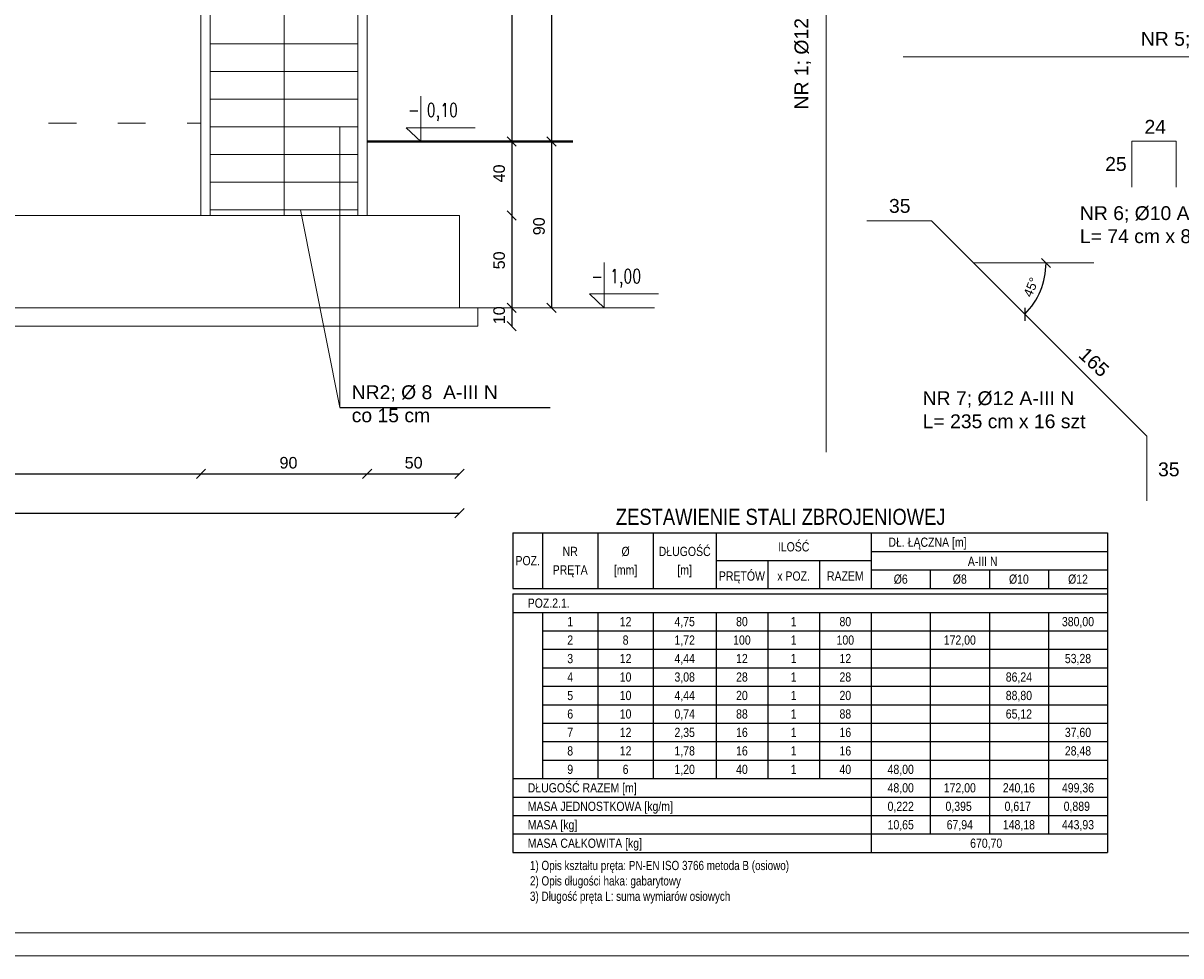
# Model space of a CAD drawing. Header units: millimetres. Extents: x 6528 to 149658, y 3342 to 12852.
# Tile 27 of 122: x 26874 to 29382, y 4387 to 6407. Entities that reach past the tile are written whole.
import ezdxf
from ezdxf.enums import TextEntityAlignment as Align

# ---------------------------------------------------------------- set-up
doc = ezdxf.new("R2010")
doc.units = ezdxf.units.MM
doc.linetypes.add('ACAD_ISO03W100', pattern=[30, 12, -18])
for name, color, linetype, lineweight in [('&_opisy_100', 51, 'Continuous', 20), ('BZ_tab', 7, 'Continuous', 25), ('BZ_txg', 3, 'Continuous', 35), ('BZ_txs', 2, 'Continuous', 18)]:
    doc.layers.add(name, color=color, linetype=linetype, lineweight=lineweight)
doc.styles.add('BIKTG', font='bikromsw.shx', dxfattribs={"width": 0.8})
doc.styles.add('BIKTS', font='bikromsw.shx', dxfattribs={"width": 0.8})
doc.styles.add('Romans', font='romans.shx', dxfattribs={"width": 0.75})
doc.styles.get("Standard").update_dxf_attribs({"font": 'arial.ttf'})
doc.dimstyles.new('ISO-25', dxfattribs={"dimtxt": 2.5, "dimasz": 2.5, "dimexe": 1.25, "dimexo": 0.625, "dimtad": 1, "dimtxsty": 'Standard', "dimcen": 2.5, "dimadec": 0, "dimazin": 0, "dimtfac": 1, "dimtmove": 0, "dimatfit": 3, "dimfxl": 1, "dimarcsym": 0})

# ---------------------------------------------------------------- blocks, each defined once
blk = doc.blocks.new('_Oblique')
at = {"color": 0, "linetype": 'ByBlock', "lineweight": -2}
blk.add_line((-0.5, -0.5), (0.5, 0.5), dxfattribs=at)
blk = doc.blocks.new('*D678')
at = {"color": 0, "lineweight": -2, "transparency": 16777216}
blk.add_line((27932, 7470.7), (27932, 6150.7), dxfattribs=at)
at = {"layer": 'Defpoints', "color": 0, "transparency": 16777216}
for p in [(27402.7, 7470.7), (27762.7, 6150.7), (27932, 6150.7)]:
    blk.add_point(p, dxfattribs=at)
at = {"color": 0, "lineweight": -2, "transparency": 16777216, "xscale": 20, "yscale": 20, "zscale": 20}
for p, rotation in [((27932, 7470.7), 90), ((27932, 6150.7), 270)]:
    blk.add_blockref('_Oblique', p, dxfattribs=dict(at, rotation=rotation))
at = {"color": 0, "lineweight": 20, "transparency": 16777216, "insert": (27904.9, 6868.1), "char_height": 25, "attachment_point": 5, "rotation": 90}
blk.add_mtext('330', dxfattribs=at)
blk = doc.blocks.new('*D679')
at = {"color": 0, "lineweight": -2, "transparency": 16777216}
blk.add_line((27932, 6150.7), (27932, 5990.7), dxfattribs=at)
at = {"layer": 'Defpoints', "color": 0, "transparency": 16777216}
for p in [(27402.7, 6150.7), (27819, 5990.7), (27932, 5990.7)]:
    blk.add_point(p, dxfattribs=at)
at = {"color": 0, "lineweight": -2, "transparency": 16777216, "xscale": 20, "yscale": 20, "zscale": 20}
for p, rotation in [((27932, 6150.7), 90), ((27932, 5990.7), 270)]:
    blk.add_blockref('_Oblique', p, dxfattribs=dict(at, rotation=rotation))
at = {"color": 0, "lineweight": 20, "transparency": 16777216, "insert": (27904.9, 6081.7), "char_height": 25, "attachment_point": 5, "rotation": 90}
blk.add_mtext('40', dxfattribs=at)
blk = doc.blocks.new('*D680')
at = {"color": 0, "lineweight": -2, "transparency": 16777216}
blk.add_line((27932, 5990.7), (27932, 5790.7), dxfattribs=at)
at = {"layer": 'Defpoints', "color": 0, "transparency": 16777216}
for p in [(27402.7, 5990.7), (27819, 5790.7), (27932, 5790.7)]:
    blk.add_point(p, dxfattribs=at)
at = {"color": 0, "lineweight": -2, "transparency": 16777216, "xscale": 20, "yscale": 20, "zscale": 20}
for p, rotation in [((27932, 5990.7), 90), ((27932, 5790.7), 270)]:
    blk.add_blockref('_Oblique', p, dxfattribs=dict(at, rotation=rotation))
at = {"color": 0, "lineweight": 20, "transparency": 16777216, "insert": (27904.9, 5893.4), "char_height": 25, "attachment_point": 5, "rotation": 90}
blk.add_mtext('50', dxfattribs=at)
blk = doc.blocks.new('*D681')
at = {"color": 0, "lineweight": -2, "transparency": 16777216}
blk.add_line((27932, 5790.7), (27932, 5750.7), dxfattribs=at)
at = {"layer": 'Defpoints', "color": 0, "transparency": 16777216}
for p in [(27402.7, 5790.7), (27819, 5750.7), (27932, 5750.7)]:
    blk.add_point(p, dxfattribs=at)
at = {"color": 0, "lineweight": -2, "transparency": 16777216, "xscale": 20, "yscale": 20, "zscale": 20}
for p, rotation in [((27932, 5790.7), 90), ((27932, 5750.7), 270)]:
    blk.add_blockref('_Oblique', p, dxfattribs=dict(at, rotation=rotation))
at = {"color": 0, "lineweight": 20, "transparency": 16777216, "insert": (27904.9, 5774.5), "char_height": 25, "attachment_point": 5, "rotation": 90}
blk.add_mtext('10', dxfattribs=at)
blk = doc.blocks.new('*D682')
at = {"color": 0, "lineweight": -2, "transparency": 16777216}
blk.add_line((28018.3, 6150.7), (28018.3, 5790.7), dxfattribs=at)
at = {"layer": 'Defpoints', "color": 0, "transparency": 16777216}
for p in [(27619, 6150.7), (27859, 5790.7), (28018.3, 5790.7)]:
    blk.add_point(p, dxfattribs=at)
at = {"color": 0, "lineweight": -2, "transparency": 16777216, "xscale": 20, "yscale": 20, "zscale": 20}
for p, rotation in [((28018.3, 6150.7), 90), ((28018.3, 5790.7), 270)]:
    blk.add_blockref('_Oblique', p, dxfattribs=dict(at, rotation=rotation))
at = {"color": 0, "lineweight": 20, "transparency": 16777216, "insert": (27991.3, 5967.2), "char_height": 25, "attachment_point": 5, "rotation": 90}
blk.add_mtext('90', dxfattribs=at)
blk = doc.blocks.new('*D683')
at = {"color": 0, "lineweight": -2, "transparency": 16777216}
blk.add_line((28018.3, 8070.7), (28018.3, 6150.7), dxfattribs=at)
at = {"layer": 'Defpoints', "color": 0, "transparency": 16777216}
for p in [(27619, 8070.7), (27859, 6150.7), (28018.3, 6150.7)]:
    blk.add_point(p, dxfattribs=at)
at = {"color": 0, "lineweight": -2, "transparency": 16777216, "xscale": 20, "yscale": 20, "zscale": 20}
for p, rotation in [((28018.3, 8070.7), 90), ((28018.3, 6150.7), 270)]:
    blk.add_blockref('_Oblique', p, dxfattribs=dict(at, rotation=rotation))
at = {"color": 0, "lineweight": 20, "transparency": 16777216, "insert": (27991.3, 7308.7), "char_height": 25, "attachment_point": 5, "rotation": 90}
blk.add_mtext('480', dxfattribs=at)
blk = doc.blocks.new('*D684')
at = {"color": 0, "lineweight": -2, "transparency": 16777216}
blk.add_line((27619, 5431), (27819, 5431), dxfattribs=at)
at = {"layer": 'Defpoints', "color": 0, "transparency": 16777216}
for p in [(27619, 5990.7), (27819, 5790.7), (27819, 5431)]:
    blk.add_point(p, dxfattribs=at)
at = {"color": 0, "lineweight": -2, "transparency": 16777216, "xscale": 20, "yscale": 20, "zscale": 20, "rotation": 180}
blk.add_blockref('_Oblique', (27619, 5431), dxfattribs=at)
at = {"color": 0, "lineweight": -2, "transparency": 16777216, "xscale": 20, "yscale": 20, "zscale": 20}
blk.add_blockref('_Oblique', (27819, 5431), dxfattribs=at)
at = {"color": 0, "lineweight": 20, "transparency": 16777216, "insert": (27719.6, 5454.9), "char_height": 25, "attachment_point": 5}
blk.add_mtext('50', dxfattribs=at)
blk = doc.blocks.new('*D685')
at = {"color": 0, "lineweight": -2, "transparency": 16777216}
blk.add_line((27259, 5431), (27619, 5431), dxfattribs=at)
at = {"layer": 'Defpoints', "color": 0, "transparency": 16777216}
for p in [(27259, 5990.7), (27619, 5990.7), (27619, 5431)]:
    blk.add_point(p, dxfattribs=at)
at = {"color": 0, "lineweight": -2, "transparency": 16777216, "xscale": 20, "yscale": 20, "zscale": 20, "rotation": 180}
blk.add_blockref('_Oblique', (27259, 5431), dxfattribs=at)
at = {"color": 0, "lineweight": -2, "transparency": 16777216, "xscale": 20, "yscale": 20, "zscale": 20}
blk.add_blockref('_Oblique', (27619, 5431), dxfattribs=at)
at = {"color": 0, "lineweight": 20, "transparency": 16777216, "insert": (27448.5, 5454.9), "char_height": 25, "attachment_point": 5}
blk.add_mtext('90', dxfattribs=at)
blk = doc.blocks.new('*D686')
at = {"color": 0, "lineweight": -2, "transparency": 16777216}
blk.add_line((26179, 5431), (27259, 5431), dxfattribs=at)
at = {"layer": 'Defpoints', "color": 0, "transparency": 16777216}
for p in [(26179, 5990.7), (27259, 5990.7), (27259, 5431)]:
    blk.add_point(p, dxfattribs=at)
at = {"color": 0, "lineweight": -2, "transparency": 16777216, "xscale": 20, "yscale": 20, "zscale": 20, "rotation": 180}
blk.add_blockref('_Oblique', (26179, 5431), dxfattribs=at)
at = {"color": 0, "lineweight": -2, "transparency": 16777216, "xscale": 20, "yscale": 20, "zscale": 20}
blk.add_blockref('_Oblique', (27259, 5431), dxfattribs=at)
at = {"color": 0, "lineweight": 20, "transparency": 16777216, "insert": (26766.3, 5454.9), "char_height": 25, "attachment_point": 5}
blk.add_mtext('270', dxfattribs=at)
blk = doc.blocks.new('*D689')
at = {"color": 0, "lineweight": -2, "transparency": 16777216}
blk.add_line((25619, 5345.8), (27819, 5345.8), dxfattribs=at)
at = {"layer": 'Defpoints', "color": 0, "transparency": 16777216}
for p in [(27819, 5990.7), (25619, 5905.6), (27819, 5345.8)]:
    blk.add_point(p, dxfattribs=at)
at = {"color": 0, "lineweight": -2, "transparency": 16777216, "xscale": 20, "yscale": 20, "zscale": 20, "rotation": 180}
blk.add_blockref('_Oblique', (25619, 5345.8), dxfattribs=at)
at = {"color": 0, "lineweight": -2, "transparency": 16777216, "xscale": 20, "yscale": 20, "zscale": 20}
blk.add_blockref('_Oblique', (27819, 5345.8), dxfattribs=at)
at = {"color": 0, "lineweight": 20, "transparency": 16777216, "insert": (26762.7, 5369.7), "char_height": 25, "width": 35.726, "attachment_point": 5}
blk.add_mtext('550', dxfattribs=at)
blk = doc.blocks.new('*D711')
at = {"color": 0, "lineweight": -2, "transparency": 16777216}
blk.add_arc((28932.6, 5887.7), 156.9, 315, 360, dxfattribs=at)
at = {"layer": 'Defpoints', "color": 0, "transparency": 16777216}
for p in [(28841.2, 5979.1), (28932.6, 5887.7), (29193.3, 5887.7), (29084.1, 5847.1), (29307.9, 5512.4)]:
    blk.add_point(p, dxfattribs=at)
at = {"color": 0, "lineweight": -2, "transparency": 16777216, "xscale": 20, "yscale": 20, "zscale": 20}
for p, rotation in [((29089.5, 5887.7), 89.99999999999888), ((29043.5, 5776.8), 225.0000000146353)]:
    blk.add_blockref('_Oblique', p, dxfattribs=dict(at, rotation=rotation))
at = {"color": 0, "lineweight": 20, "transparency": 16777216, "insert": (29057.1, 5835.2), "char_height": 20, "attachment_point": 5, "rotation": 67.1304}
blk.add_mtext('45°', dxfattribs=at)

msp = doc.modelspace()

# ---------------------------------------------------------------- linework, layer by layer
at = {"layer": '&_opisy_100', "color": 0}
for points in [[(27735.478, 6248.736), (27735.478, 6150.742), (27703.351, 6180.809), (27853.093, 6180.809)], [(28132.596, 5888.736), (28132.596, 5790.742), (28100.469, 5820.809), (28250.211, 5820.809)]]:
    msp.add_lwpolyline(points, dxfattribs=at)
at = {"lineweight": 20}
for p, q in [((27278.954, 5990.742), (27278.954, 8050.742)), ((27438.954, 5990.742), (27438.954, 8050.742)), ((27598.954, 5990.742), (27598.954, 8050.742)), ((27618.954, 5990.742), (27618.954, 8070.742)), ((27258.954, 5990.742), (27258.954, 7470.742)), ((28613.213, 7377.962), (28613.213, 5477.962)), ((27598.954, 6362.742), (27278.954, 6362.742)), ((28780.013, 6334.271), (30556.013, 6334.271)), ((27598.954, 6302.742), (27278.954, 6302.742)), ((27598.954, 6242.742), (27278.954, 6242.742)), ((27598.954, 6182.742), (27278.954, 6182.742)), ((27559.86, 5574.667), (27559.86, 6182.742)), ((29275.553, 6151.914), (29275.553, 6051.914)), ((29275.553, 6151.914), (29371.553, 6151.914)), ((29371.553, 6151.914), (29371.553, 6051.914)), ((27598.954, 6122.742), (27278.954, 6122.742)), ((27598.954, 6062.742), (27278.954, 6062.742)), ((27598.954, 6002.742), (27278.954, 6002.742)), ((27559.86, 5574.667), (27474.712, 6002.742)), ((27818.954, 5990.742), (25618.954, 5990.742)), ((27818.954, 5790.742), (27818.954, 5990.742)), ((28701.222, 5979.103), (28841.222, 5979.103)), ((28841.222, 5979.103), (29307.912, 5512.412)), ((28932.611, 5887.714), (29193.267, 5887.714)), ((25618.954, 5790.742), (27818.954, 5790.742)), ((27818.954, 5790.742), (27858.954, 5790.742)), ((27858.954, 5790.742), (27858.954, 5750.742)), ((28241.289, 5790.742), (27858.954, 5790.742)), ((25578.954, 5750.742), (27858.954, 5750.742)), ((29307.912, 5512.412), (29307.912, 5372.412)), ((25014.769, 4437.03), (30854.769, 4437.03)), ((24964.769, 4387.03), (30904.769, 4387.03))]:
    msp.add_line(p, q, dxfattribs=at)
at = {"linetype": 'ACAD_ISO03W100', "lineweight": 20, "ltscale": 5}
msp.add_line((26178.954, 6190.742), (27258.954, 6190.742), dxfattribs=at)
at = {"lineweight": 40}
msp.add_line((28064.449, 6150.742), (27618.954, 6150.742), dxfattribs=at)
msp.add_line((27559.86, 5574.667), (28015.132, 5574.667))
at = {"layer": 'BZ_tab', "color": 0}
for p, q in [((27934.769, 5302.979), (27998.769, 5302.979)), ((27934.769, 5302.979), (27934.769, 5182.979)), ((27998.769, 5302.979), (28118.769, 5302.979)), ((27998.769, 5302.979), (27998.769, 5182.979)), ((28118.769, 5302.979), (28238.769, 5302.979)), ((28118.769, 5302.979), (28118.769, 5182.979)), ((28238.769, 5302.979), (28374.769, 5302.979)), ((28238.769, 5302.979), (28238.769, 5182.979)), ((28374.769, 5302.979), (28710.769, 5302.979)), ((28374.769, 5302.979), (28374.769, 5182.979)), ((28710.769, 5302.979), (29222.769, 5302.979)), ((28710.769, 5302.979), (28710.769, 5182.979)), ((29222.769, 5302.979), (29222.769, 4610.979)), ((28374.769, 5242.979), (28710.769, 5242.979)), ((28486.769, 5242.979), (28486.769, 5182.979)), ((28598.769, 5242.979), (28598.769, 5182.979)), ((28710.769, 5262.979), (29222.769, 5262.979)), ((28710.769, 5222.979), (29222.769, 5222.979)), ((28838.769, 5222.979), (28838.769, 5182.979)), ((28966.769, 5222.979), (28966.769, 5182.979)), ((29094.769, 5222.979), (29094.769, 5182.979)), ((27934.769, 5182.979), (27998.769, 5182.979)), ((27934.769, 5170.979), (27998.769, 5170.979)), ((27934.769, 5170.979), (27934.769, 5130.979)), ((27998.769, 5182.979), (28118.769, 5182.979)), ((27998.769, 5170.979), (28118.769, 5170.979)), ((28118.769, 5182.979), (28238.769, 5182.979)), ((28118.769, 5170.979), (28238.769, 5170.979)), ((28238.769, 5182.979), (28374.769, 5182.979)), ((28238.769, 5170.979), (28374.769, 5170.979)), ((28374.769, 5182.979), (28486.769, 5182.979)), ((28374.769, 5170.979), (28486.769, 5170.979)), ((28486.769, 5182.979), (28598.769, 5182.979)), ((28486.769, 5170.979), (28598.769, 5170.979)), ((28598.769, 5182.979), (28710.769, 5182.979)), ((28598.769, 5170.979), (28710.769, 5170.979)), ((28710.769, 5182.979), (28838.769, 5182.979)), ((28710.769, 5170.979), (28838.769, 5170.979)), ((28838.769, 5182.979), (29222.769, 5182.979)), ((28838.769, 5170.979), (29222.769, 5170.979)), ((27934.769, 5130.979), (27998.769, 5130.979)), ((27934.769, 5130.979), (27934.769, 5090.979)), ((27998.769, 5130.979), (28118.769, 5130.979)), ((27998.769, 5130.979), (27998.769, 5090.979)), ((28118.769, 5130.979), (28238.769, 5130.979)), ((28118.769, 5130.979), (28118.769, 5090.979)), ((28238.769, 5130.979), (28374.769, 5130.979)), ((28238.769, 5130.979), (28238.769, 5090.979)), ((28374.769, 5130.979), (28486.769, 5130.979)), ((28374.769, 5130.979), (28374.769, 5090.979)), ((28486.769, 5130.979), (28598.769, 5130.979)), ((28486.769, 5130.979), (28486.769, 5090.979)), ((28598.769, 5130.979), (28710.769, 5130.979)), ((28598.769, 5130.979), (28598.769, 5090.979)), ((28710.769, 5130.979), (28838.769, 5130.979)), ((28710.769, 5130.979), (28710.769, 5090.979)), ((28838.769, 5130.979), (29222.769, 5130.979)), ((28838.769, 5130.979), (28838.769, 5090.979)), ((28966.769, 5130.979), (28966.769, 5090.979)), ((29094.769, 5130.979), (29094.769, 4650.979)), ((27934.769, 5090.979), (27934.769, 5050.979)), ((27998.769, 5090.979), (28118.769, 5090.979)), ((27998.769, 5090.979), (27998.769, 5050.979)), ((28118.769, 5090.979), (28238.769, 5090.979)), ((28118.769, 5090.979), (28118.769, 5050.979)), ((28238.769, 5090.979), (28374.769, 5090.979)), ((28238.769, 5090.979), (28238.769, 5050.979)), ((28374.769, 5090.979), (28486.769, 5090.979)), ((28374.769, 5090.979), (28374.769, 5050.979)), ((28486.769, 5090.979), (28598.769, 5090.979)), ((28486.769, 5090.979), (28486.769, 5050.979)), ((28598.769, 5090.979), (28710.769, 5090.979)), ((28598.769, 5090.979), (28598.769, 5050.979)), ((28710.769, 5090.979), (28838.769, 5090.979)), ((28710.769, 5090.979), (28710.769, 5050.979)), ((28838.769, 5090.979), (29222.769, 5090.979)), ((28838.769, 5090.979), (28838.769, 5050.979)), ((28966.769, 5090.979), (28966.769, 5050.979)), ((27934.769, 5050.979), (27934.769, 5010.979)), ((27998.769, 5050.979), (28118.769, 5050.979)), ((27998.769, 5050.979), (27998.769, 4770.979)), ((28118.769, 5050.979), (28238.769, 5050.979)), ((28118.769, 5050.979), (28118.769, 5010.979)), ((28118.769, 5050.979), (28118.769, 4770.979)), ((28238.769, 5050.979), (28374.769, 5050.979)), ((28238.769, 5050.979), (28238.769, 5010.979)), ((28238.769, 5050.979), (28238.769, 4770.979)), ((28374.769, 5050.979), (28486.769, 5050.979)), ((28374.769, 5050.979), (28374.769, 5010.979)), ((28374.769, 5050.979), (28374.769, 4770.979)), ((28486.769, 5050.979), (28598.769, 5050.979)), ((28486.769, 5050.979), (28486.769, 4770.979)), ((28598.769, 5050.979), (28710.769, 5050.979)), ((28598.769, 5050.979), (28598.769, 5010.979)), ((28598.769, 5050.979), (28598.769, 4770.979)), ((28710.769, 5050.979), (28838.769, 5050.979)), ((28710.769, 5050.979), (28710.769, 4770.979)), ((28838.769, 5050.979), (29222.769, 5050.979)), ((28838.769, 5050.979), (28838.769, 4770.979)), ((28966.769, 5050.979), (28966.769, 4650.979)), ((27934.769, 5010.979), (27934.769, 4610.979)), ((27934.769, 5010.979), (27934.769, 5010.979)), ((27998.769, 5010.979), (28118.769, 5010.979)), ((27998.769, 5010.979), (28966.769, 5010.979)), ((28118.769, 5010.979), (28238.769, 5010.979)), ((28238.769, 5010.979), (28374.769, 5010.979)), ((28374.769, 5010.979), (28486.769, 5010.979)), ((28486.769, 5010.979), (28598.769, 5010.979)), ((28598.769, 5010.979), (28710.769, 5010.979)), ((28710.769, 5010.979), (28838.769, 5010.979)), ((28838.769, 5010.979), (28966.769, 5010.979)), ((28838.769, 5010.979), (29222.769, 5010.979)), ((27998.769, 4970.979), (28966.769, 4970.979)), ((28838.769, 4970.979), (29222.769, 4970.979)), ((27998.769, 4930.979), (28966.769, 4930.979)), ((28838.769, 4930.979), (29222.769, 4930.979)), ((27998.769, 4890.979), (28966.769, 4890.979)), ((28838.769, 4890.979), (29222.769, 4890.979)), ((27998.769, 4850.979), (28966.769, 4850.979)), ((28838.769, 4850.979), (29222.769, 4850.979)), ((27998.769, 4810.979), (28966.769, 4810.979)), ((28838.769, 4810.979), (29222.769, 4810.979)), ((27934.769, 4770.979), (28966.769, 4770.979)), ((28710.769, 4770.979), (28710.769, 4730.979)), ((28710.769, 4770.979), (28710.769, 4730.979)), ((28838.769, 4770.979), (28838.769, 4730.979)), ((28838.769, 4770.979), (29222.769, 4770.979)), ((28966.769, 4770.979), (28966.769, 4730.979)), ((27934.769, 4730.979), (28598.769, 4730.979)), ((27998.769, 4730.979), (28118.769, 4730.979)), ((28118.769, 4730.979), (28238.769, 4730.979)), ((28238.769, 4730.979), (28374.769, 4730.979)), ((28374.769, 4730.979), (28486.769, 4730.979)), ((28598.769, 4730.979), (28710.769, 4730.979)), ((28710.769, 4730.979), (28710.769, 4690.979)), ((28710.769, 4730.979), (28838.769, 4730.979)), ((28710.769, 4730.979), (28710.769, 4690.979)), ((28838.769, 4730.979), (28966.769, 4730.979)), ((28838.769, 4730.979), (28838.769, 4690.979)), ((28838.769, 4730.979), (29222.769, 4730.979)), ((27934.769, 4690.979), (28598.769, 4690.979)), ((27998.769, 4690.979), (28118.769, 4690.979)), ((28118.769, 4690.979), (28238.769, 4690.979)), ((28238.769, 4690.979), (28374.769, 4690.979)), ((28374.769, 4690.979), (28486.769, 4690.979)), ((28598.769, 4690.979), (28710.769, 4690.979)), ((28710.769, 4690.979), (28710.769, 4650.979)), ((28710.769, 4690.979), (28838.769, 4690.979)), ((28710.769, 4690.979), (28710.769, 4650.979)), ((28838.769, 4690.979), (28966.769, 4690.979)), ((28838.769, 4690.979), (28838.769, 4650.979)), ((28838.769, 4690.979), (29222.769, 4690.979)), ((27934.769, 4650.979), (28598.769, 4650.979)), ((27998.769, 4650.979), (28118.769, 4650.979)), ((28118.769, 4650.979), (28238.769, 4650.979)), ((28238.769, 4650.979), (28374.769, 4650.979)), ((28374.769, 4650.979), (28486.769, 4650.979)), ((28598.769, 4650.979), (28710.769, 4650.979)), ((28710.769, 4650.979), (28710.769, 4610.979)), ((28710.769, 4650.979), (28838.769, 4650.979)), ((28838.769, 4650.979), (28966.769, 4650.979)), ((28838.769, 4650.979), (29222.769, 4650.979)), ((27934.769, 4610.979), (28118.769, 4610.979)), ((28118.769, 4610.979), (28238.769, 4610.979)), ((28238.769, 4610.979), (28374.769, 4610.979)), ((28374.769, 4610.979), (28486.769, 4610.979)), ((28486.769, 4610.979), (28598.769, 4610.979)), ((28598.769, 4610.979), (28710.769, 4610.979)), ((28710.769, 4610.979), (28838.769, 4610.979)), ((28838.769, 4610.979), (29222.769, 4610.979))]:
    msp.add_line(p, q, dxfattribs=at)

# ---------------------------------------------------------------- texts
at = {"layer": '&_opisy_100', "color": 0, "char_height": 30, "width": 841.27656, "attachment_point": 1, "rotation": 359.999998, "style": 'Romans'}
for s, insert in [('\\A1;- 0,10 ', (27707.519, 6234.126)), ('\\A1;- 1,00 ', (28104.637, 5874.126))]:
    msp.add_mtext(s, dxfattribs=dict(at, insert=insert))
at = {"char_height": 30, "attachment_point": 1}
for s, insert, rotation in [('NR 1; %%C12 A-III N; L= 475 cm x 80 szt ', (28544.624, 6220.309), 90), ('165', (29178.033, 5707.867), 317.163007)]:
    msp.add_mtext_dynamic_manual_height_columns(s, width=904.69515, gutter_width=12.5, heights=[0], dxfattribs=dict(at, insert=insert, rotation=rotation))
for s, width, insert in [('NR 5; %%C10 A-III N; L= 444 cm x 20 szt ', 904.69515, (29294.939, 6388.217)), ('24', 904.69515, (29302.892, 6197.695)), ('25', 904.69515, (29217.623, 6117.29)), ('35', 904.69515, (28749.341, 6026.356)), ('NR 6; %%C10 A-III N^JL= 74 cm x 88 szt ', 904.69515, (29162.881, 6010.754)), ('NR2; %%C 8  A-III N \\Pco 15 cm', 568.84285, (27585.406, 5622.805)), ('NR 7; %%C12 A-III N^JL= 235 cm x 16 szt ', 904.69515, (28822.273, 5609.883)), ('35', 904.69515, (29332.2, 5455.732))]:
    msp.add_mtext_dynamic_manual_height_columns(s, width=width, gutter_width=12.5, heights=[0], dxfattribs=dict(at, insert=insert))
at = {"layer": 'BZ_txg', "color": 0, "width": 0.85}
for s, height, style, p in [('ZESTAWIENIE STALI ZBROJENIOWEJ', 35, 'BIKTG', (28514.769, 5337.979)), ('670,70', 20, 'BIKTS', (28959.944, 4630.979))]:
    msp.add_text(s, height=height, dxfattribs=dict(at, style=style)).set_placement(p, align=Align.MIDDLE_CENTER)
at = {"layer": 'BZ_txg', "color": 0, "style": 'BIKTS', "width": 0.85}
msp.add_text('MASA CAŁKOWITA [kg]', height=20, dxfattribs=at).set_placement((27966.769, 4630.979), align=Align.MIDDLE_LEFT)
at = {"layer": 'BZ_txs', "color": 0, "style": 'BIKTS', "width": 0.85}
for s, p in [('DŁ. ŁĄCZNA [m]', (28832.744, 5282.979)), ('NR', (28058.769, 5262.979)), ('%%c', (28178.769, 5262.979)), ('DŁUGOŚĆ', (28306.769, 5262.979)), ('ILOŚĆ', (28542.769, 5272.979)), ('POZ.', (27966.769, 5242.979)), ('A-III N', (28952.325, 5241.441)), ('PRĘTA', (28058.769, 5222.979)), ('[mm]', (28178.769, 5222.979)), ('[m]', (28306.769, 5222.979)), ('PRĘTÓW', (28430.769, 5209.646)), ('x POZ.', (28542.769, 5209.646)), ('RAZEM', (28654.769, 5209.646)), ('%%C6', (28774.769, 5202.979)), ('%%C8', (28902.769, 5202.979)), ('%%C10', (29030.769, 5202.979)), ('%%C12', (29158.769, 5202.979)), ('1', (28058.769, 5110.979)), ('12', (28178.769, 5110.979)), ('4,75', (28306.769, 5110.979)), ('80', (28430.769, 5110.979)), ('1', (28542.769, 5110.979)), ('80', (28654.769, 5110.979)), ('380,00', (29158.769, 5110.979)), ('2', (28058.769, 5070.979)), ('8', (28178.769, 5070.979)), ('1,72', (28306.769, 5070.979)), ('100', (28430.769, 5070.979)), ('1', (28542.769, 5070.979)), ('100', (28654.769, 5070.979)), ('172,00', (28902.769, 5070.979)), ('3', (28058.769, 5030.979)), ('12', (28178.769, 5030.979)), ('4,44', (28306.769, 5030.979)), ('12', (28430.769, 5030.979)), ('1', (28542.769, 5030.979)), ('12', (28654.769, 5030.979)), ('53,28', (29158.769, 5030.979)), ('4', (28058.769, 4990.979)), ('10', (28178.769, 4990.979)), ('3,08', (28306.769, 4990.979)), ('28', (28430.769, 4990.979)), ('1', (28542.769, 4990.979)), ('28', (28654.769, 4990.979)), ('86,24', (29030.769, 4990.979)), ('5', (28058.769, 4950.979)), ('10', (28178.769, 4950.979)), ('4,44', (28306.769, 4950.979)), ('20', (28430.769, 4950.979)), ('1', (28542.769, 4950.979)), ('20', (28654.769, 4950.979)), ('88,80', (29030.769, 4950.979)), ('6', (28058.769, 4910.979)), ('10', (28178.769, 4910.979)), ('0,74', (28306.769, 4910.979)), ('88', (28430.769, 4910.979)), ('1', (28542.769, 4910.979)), ('88', (28654.769, 4910.979)), ('65,12', (29030.769, 4910.979)), ('7', (28058.769, 4870.979)), ('12', (28178.769, 4870.979)), ('2,35', (28306.769, 4870.979)), ('16', (28430.769, 4870.979)), ('1', (28542.769, 4870.979)), ('16', (28654.769, 4870.979)), ('37,60', (29158.769, 4870.979)), ('8', (28058.769, 4830.979)), ('12', (28178.769, 4830.979)), ('1,78', (28306.769, 4830.979)), ('16', (28430.769, 4830.979)), ('1', (28542.769, 4830.979)), ('16', (28654.769, 4830.979)), ('28,48', (29158.769, 4830.979)), ('9', (28058.769, 4790.979)), ('6', (28178.769, 4790.979)), ('1,20', (28306.769, 4790.979)), ('40', (28430.769, 4790.979)), ('1', (28542.769, 4790.979)), ('40', (28654.769, 4790.979)), ('48,00', (28774.769, 4790.979)), ('48,00', (28774.769, 4750.979)), ('172,00', (28902.769, 4750.979)), ('240,16', (29030.769, 4750.979)), ('499,36', (29158.769, 4750.979)), ('0,222', (28774.769, 4710.979)), ('0,395', (28900.24, 4710.979)), ('0,617', (29028.24, 4710.979)), ('0,889', (29156.24, 4710.979)), ('10,65', (28774.769, 4670.979)), ('67,94', (28902.769, 4670.979)), ('148,18', (29030.769, 4670.979)), ('443,93', (29158.769, 4670.979))]:
    msp.add_text(s, height=20, dxfattribs=at).set_placement(p, align=Align.MIDDLE_CENTER)
for s, p in [('POZ.2.1.', (27966.769, 5150.979)), ('DŁUGOŚĆ RAZEM [m]', (27966.769, 4750.979)), ('MASA JEDNOSTKOWA [kg/m]', (27966.769, 4710.979)), ('MASA [kg]', (27966.769, 4670.979))]:
    msp.add_text(s, height=20, dxfattribs=at).set_placement(p, align=Align.MIDDLE_LEFT)
at = {"layer": 'BZ_txs', "color": 0, "insert": (27971.627, 4592.789), "char_height": 20, "width": 833.08095, "attachment_point": 1, "style": 'BIKTS'}
msp.add_mtext('1) Opis kształtu pręta: PN-EN ISO 3766 metoda B (osiowo)\\P2) Opis długości haka: gabarytowy\\P3) Długość pręta L: suma wymiarów osiowych', dxfattribs=at)

# ---------------------------------------------------------------- dimensions: what is measured, and where the dimension line sits
at = {"lineweight": 20}
for base, p1, p2, text, picture, middle in [((28018.333, 6150.742), (27618.954, 8070.742), (27858.954, 6150.742), '480', '*D683', (27991.277, 7308.72)), ((27931.98, 6150.742), (27402.66, 7470.742), (27762.66, 6150.742), '330', '*D678', (27904.925, 6868.137)), ((27931.98, 5990.742), (27402.66, 6150.742), (27818.954, 5990.742), '40', '*D679', (27904.925, 6081.702)), ((28018.333, 5790.742), (27618.954, 6150.742), (27858.954, 5790.742), '90', '*D682', (27991.277, 5967.162)), ((27931.98, 5790.742), (27402.66, 5990.742), (27818.954, 5790.742), '50', '*D680', (27904.925, 5893.389)), ((27931.98, 5750.742), (27402.66, 5790.742), (27818.954, 5750.742), '10', '*D681', (27904.925, 5774.49))]:
    dim = msp.add_linear_dim(base=base, p1=p1, p2=p2, angle=90, text=text, dimstyle='ISO-25', override={"dimtxt": 25, "dimasz": 20, "dimblk1": 'Oblique', "dimblk2": 'Oblique', "dimsah": 1, "dimse1": 1, "dimse2": 1, "dimtmove": 2}, dxfattribs=at)
    dim.commit()
    dim.dimension.update_dxf_attribs({"geometry": picture, "text_midpoint": middle, "dimtype": 160})
for base, p1, p2, text, picture, middle in [((27818.954, 5345.848), (25618.954, 5905.587), (27818.954, 5990.742), '550', '*D689', (26762.677, 5369.697)), ((27258.954, 5431.003), (26178.954, 5990.742), (27258.954, 5990.742), '270', '*D686', (26766.316, 5454.852)), ((27618.954, 5431.003), (27258.954, 5990.742), (27618.954, 5990.742), '90', '*D685', (27448.498, 5454.852)), ((27818.954, 5431.003), (27618.954, 5990.742), (27818.954, 5790.742), '50', '*D684', (27719.6, 5454.852))]:
    dim = msp.add_linear_dim(base=base, p1=p1, p2=p2, text=text, dimstyle='ISO-25', override={"dimtxt": 25, "dimasz": 20, "dimblk1": 'Oblique', "dimblk2": 'Oblique', "dimsah": 1, "dimse1": 1, "dimse2": 1, "dimtmove": 2}, dxfattribs=at)
    dim.commit()
    dim.dimension.update_dxf_attribs({"geometry": picture, "text_midpoint": middle, "dimtype": 160})
dim = msp.add_angular_dim_2l(base=(29084.133, 5847.113), line1=((28841.222, 5979.103), (29307.912, 5512.412)), line2=((28932.611, 5887.714), (29193.267, 5887.714)), dimstyle='ISO-25', override={"dimtxt": 20, "dimasz": 20, "dimblk1": 'Oblique', "dimblk2": 'Oblique', "dimsah": 1, "dimse1": 1, "dimse2": 1, "dimtmove": 2}, dxfattribs=at)
dim.commit()
dim.dimension.update_dxf_attribs({"geometry": '*D711', "text_midpoint": (29057.077, 5835.215), "dimtype": 162})

doc.saveas('drawing.dxf')
